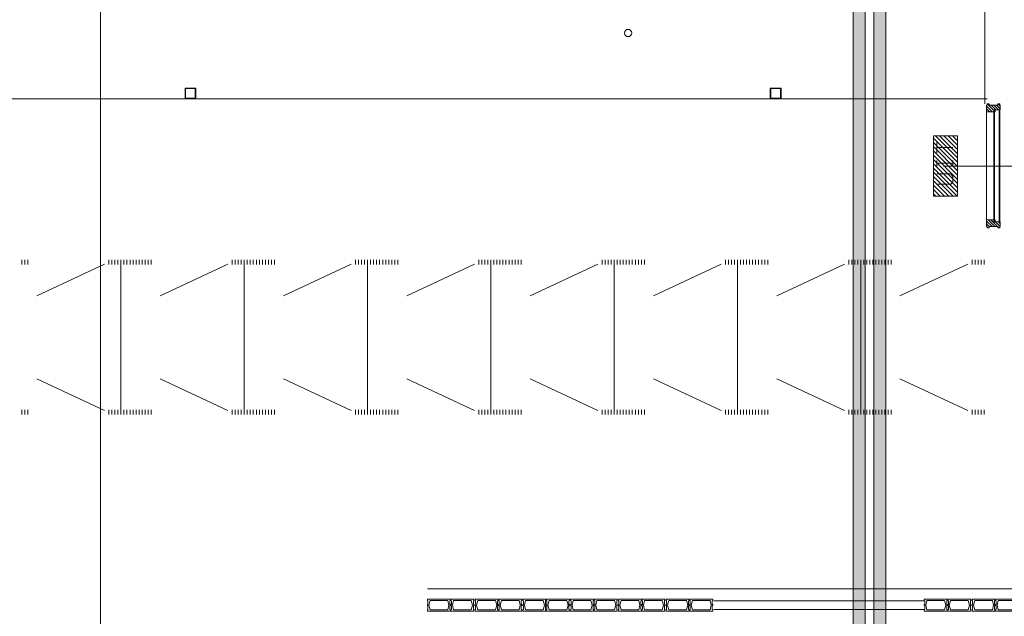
# Model space of a CAD drawing. Header units: millimetres. Extents: x -117530 to 51532, y -61772 to 24900.
# Tile 65 of 175: x -65138 to -56993, y -14892 to -9960. Entities that reach past the tile are written whole.
import ezdxf

# ---------------------------------------------------------------- set-up
doc = ezdxf.new("R2010")
doc.units = ezdxf.units.MM
doc.header["$LTSCALE"] = 254
doc.layers.get('0').update_dxf_attribs({"lineweight": 0})
for name, color, linetype, lineweight in [('HATCH_REACTORS', 7, 'Continuous', 0), ('LAYER21', 7, 'Continuous', 0), ('LAYER28', 7, 'Continuous', 0), ('LAYER31', 7, 'Continuous', 0), ('LAYER32', 7, 'Continuous', 0), ('LAYER49', 7, 'Continuous', 0), ('LAYER52', 7, 'Continuous', 0), ('LAYER63', 7, 'Continuous', 0)]:
    doc.layers.add(name, color=color, linetype=linetype, lineweight=lineweight)
pattern_1 = [(135, (11.314, 11.314), (11.3137, 11.3137), [])]
pattern_2 = [(135, (0.05657, 0.05657), (0.05656854, 0.05656854), [])]

# ---------------------------------------------------------------- blocks, each defined once
blk = doc.blocks.new('X21F5')
at = {"layer": 'LAYER21', "color": 4, "linetype": 'Continuous', "lineweight": 0, "flags": 128}
for points in [[(0, -50), (190, -50), (190, -38), (186, -36), (186, -6), (190, -4), (190, 4), (186, 6), (186, 36), (190, 38), (190, 50), (0, 50), (0, 38), (4, 36), (4, 6), (0, 4), (0, -4), (4, -6), (4, -36), (0, -38), (0, -50)], [(22, -38), (168, -38), (178, 0), (168, 38), (22, 38), (12, 0), (22, -38)]]:
    blk.add_lwpolyline(points, dxfattribs=at)
blk = doc.blocks.new('LXF---BH')
at = {"layer": 'LAYER32', "linetype": 'Continuous', "lineweight": 0}
h = blk.add_hatch(dxfattribs=at)
h.set_pattern_fill('ARKEY_normaala_23', style=0, pattern_type=2)
h.set_pattern_definition(pattern_1)
h.paths.add_polyline_path([(12, 114), (67, 114), (67, 43), (50, 43), (50, 0), (12, 0), (12, 5), (0, 5), (0, 21), (12, 21), (12, 93), (0, 93), (0, 109), (12, 109)])
at = {"layer": 'LAYER32', "color": 17, "linetype": 'Continuous', "lineweight": 0, "flags": 128}
blk.add_lwpolyline([(12, 114), (67, 114), (67, 43), (50, 43), (50, 0), (12, 0), (12, 5), (0, 5), (0, 21), (12, 21), (12, 93), (0, 93), (0, 109), (12, 109), (12, 114)], close=True, dxfattribs=at)
blk = doc.blocks.new('RXF---BH')
at = {"layer": 'LAYER32', "linetype": 'Continuous', "lineweight": 0}
h = blk.add_hatch(dxfattribs=at)
h.set_pattern_fill('ARKEY_normaala_23', style=0, pattern_type=2)
h.set_pattern_definition(pattern_1)
h.paths.add_polyline_path([(-12, 114), (-67, 114), (-67, 43), (-50, 43), (-50, 0), (-12, 0), (-12, 5), (0, 5), (0, 21), (-12, 21), (-12, 93), (0, 93), (0, 109), (-12, 109)])
at = {"layer": 'LAYER32', "color": 17, "linetype": 'Continuous', "lineweight": 0, "flags": 128}
blk.add_lwpolyline([(-12, 114), (-67, 114), (-67, 43), (-50, 43), (-50, 0), (-12, 0), (-12, 5), (0, 5), (0, 21), (-12, 21), (-12, 93), (0, 93), (0, 109), (-12, 109), (-12, 114)], close=True, dxfattribs=at)
blk = doc.blocks.new('KK090')
at = {"layer": 'HATCH_REACTORS', "linetype": 'Continuous', "lineweight": 0}
h = blk.add_hatch(dxfattribs=at)
h.set_pattern_fill('ARKEY_normaala_30', style=0, pattern_type=2)
h.set_pattern_definition(pattern_2)
edge = h.paths.add_edge_path()
edge.add_arc((-41, 41), 4.05, 89.99827, 179.99828, ccw=False)
edge.add_line((-41, 45), (-41, 40))
edge.add_arc((-41, 41), 0.95, 270.00736, 360.00736)
edge.add_line((-40, 40.9), (-45, 40.9))
for points in [[(-45, -41), (-45, 40.9), (-40, 40.9), (-40, -41)], [(-41, 45), (0, 45), (0, 40), (-41, 40)], [(0, 45), (40.9, 45), (40.9, 40), (0, 40)], [(45, 40.9), (45, -41), (40, -41), (40, 40.9)], [(40.9, -45), (-41, -45), (-41, -40), (40.9, -40)]]:
    blk.add_hatch(color=7, dxfattribs=at).paths.add_polyline_path(points)
h = blk.add_hatch(dxfattribs=at)
h.set_pattern_fill('ARKEY_normaala_30', style=0, pattern_type=2)
h.set_pattern_definition(pattern_2)
edge = h.paths.add_edge_path()
edge.add_arc((41, 41), 4.05, 0.00172, 90.00173, ccw=False)
edge.add_line((45, 40.9), (40, 40.9))
edge.add_arc((40, 40), 0.929, 91.29884, 225.64941)
edge.add_arc((40, 40), 0.929, 225.64941, 359.99998)
edge.add_line((40.9, 40), (40.9, 45))
h = blk.add_hatch(dxfattribs=at)
h.set_pattern_fill('ARKEY_normaala_30', style=0, pattern_type=2)
h.set_pattern_definition(pattern_2)
edge = h.paths.add_edge_path()
edge.add_arc((-41, -41), 4.05, 180.00172, 270.00173, ccw=False)
edge.add_line((-45, -41), (-40, -41))
edge.add_arc((-40, -40), 0.972, 268.70116, 404.35059)
edge.add_arc((-40, -40), 0.972, 44.35059, 180.00002)
edge.add_line((-41, -40), (-41, -45))
h = blk.add_hatch(dxfattribs=at)
h.set_pattern_fill('ARKEY_normaala_30', style=0, pattern_type=2)
h.set_pattern_definition(pattern_2)
edge = h.paths.add_edge_path()
edge.add_arc((41, -41), 4.05, 269.99827, 359.99828, ccw=False)
edge.add_line((40.9, -45), (40.9, -40))
edge.add_arc((41, -41), 0.95, 90.00736, 180.00736)
edge.add_line((40, -41), (45, -41))
at = {"layer": 'HATCH_REACTORS', "color": 1, "lineweight": 0}
for points in [[(-45, 40.9, -0.414214), (-41, 45), (-41, 40, 0.414214), (-40, 40.9)], [(40.9, 45, -0.414214), (45, 40.9), (40, 40.9, 0.664088), (39.4, 39.3, 0.664088), (40.9, 40)], [(-41, -45, -0.414214), (-45, -41), (-40, -41, 0.672285), (-39.3, -39.3, 0.672285), (-41, -40)], [(45, -41, -0.414214), (40.9, -45), (40.9, -40, 0.414214), (40, -41)]]:
    blk.add_lwpolyline(points, format="xyb", close=True, dxfattribs=at)
at = {"layer": 'HATCH_REACTORS', "color": 1, "lineweight": 0, "flags": 128}
for points in [[(-45, -41), (-45, 40.9), (-40, 40.9), (-40, -41)], [(-41, 45), (0, 45), (0, 40), (-41, 40)], [(0, 45), (40.9, 45), (40.9, 40), (0, 40)], [(45, 40.9), (45, -41), (40, -41), (40, 40.9)], [(40.9, -45), (-41, -45), (-41, -40), (40.9, -40)]]:
    blk.add_lwpolyline(points, close=True, dxfattribs=at)
at = {"layer": 'LAYER28', "color": 4, "linetype": 'Continuous', "lineweight": 0}
for points in [[(0, 45), (40.9, 45, -0.414214), (45, 40.9), (45, -41, -0.414214), (40.9, -45), (-41, -45, -0.414214), (-45, -41), (-45, 40.9, -0.414214), (-41, 45), (0, 45)], [(0, 40), (40.9, 40, -0.664088), (39.4, 39.3, -0.664088), (40, 40.9), (40, -41, -0.414214), (40.9, -40), (-41, -40, -0.672285), (-39.3, -39.3, -0.672285), (-40, -41), (-40, 40.9, -0.414214), (-41, 40), (0, 40)]]:
    blk.add_lwpolyline(points, format="xyb", dxfattribs=at)
blk = doc.blocks.new('X63G22')
at = {"layer": 'HATCH_REACTORS', "linetype": 'Continuous', "lineweight": 0}
h = blk.add_hatch(dxfattribs=at)
h.set_pattern_fill('ARKEY_normaala_7', style=0, pattern_type=2)
h.set_pattern_definition([(45, (17.678, -17.678), (17.6777, -17.6777), [])])
h.paths.add_polyline_path([(0, 0), (0, 200), (500, 200), (500, 0)])
at = {"layer": 'HATCH_REACTORS', "color": 1, "lineweight": 0, "flags": 128}
blk.add_lwpolyline([(0, 0), (0, 200), (500, 200), (500, 0)], close=True, dxfattribs=at)
at = {"layer": 'LAYER63', "color": 1, "linetype": 'Continuous', "lineweight": 0}
for p, q in [((250, 170), (295, 170)), ((272.5, 170), (272.5, 40)), ((360, 170), (445, 170)), ((402.5, 170), (402.5, 40)), ((250, 40), (295, 40))]:
    blk.add_line(p, q, dxfattribs=at)
at = {"layer": 'LAYER63', "color": 4, "linetype": 'Continuous', "lineweight": 0, "flags": 128}
blk.add_lwpolyline([(0, 0), (0, 200), (500, 200), (500, 0)], close=True, dxfattribs=at)
at = {"layer": 'LAYER63', "color": 1, "linetype": 'Continuous', "lineweight": 0, "flags": 128}
blk.add_lwpolyline([(100, 170), (100, 55), (120, 40), (165, 40), (185, 55), (185, 170)], dxfattribs=at)

msp = doc.modelspace()

# ---------------------------------------------------------------- hatches: boundary and pattern name
at = {"layer": 'HATCH_REACTORS', "linetype": 'Continuous', "lineweight": 0}
for points in [[(-58243.2, -40062.1), (-58243.2, -1302.1), (-58143.2, -1302.1), (-58143.2, -40062.1)], [(-58073.2, -40062.1), (-58073.2, -1302.1), (-57973.2, -1302.1), (-57973.2, -40062.1)]]:
    msp.add_hatch(color=7, dxfattribs=at).paths.add_polyline_path(points)

# ---------------------------------------------------------------- linework, layer by layer
at = {"color": 3, "linetype": 'Continuous', "lineweight": 0, "flags": 128}
msp.add_lwpolyline([(-64468.2, 15727.9), (51531.8, 15727.9), (51531.8, -61772.1), (-64468.2, -61772.1)], close=True, dxfattribs=at)
at = {"layer": 'HATCH_REACTORS', "color": 2, "lineweight": 0, "flags": 128}
for points in [[(-58243.2, -40062.1), (-58243.2, -1302.1), (-58143.2, -1302.1), (-58143.2, -40062.1)], [(-58073.2, -40062.1), (-58073.2, -1302.1), (-57973.2, -1302.1), (-57973.2, -40062.1)]]:
    msp.add_lwpolyline(points, close=True, dxfattribs=at)
at = {"layer": 'LAYER21', "color": 2, "linetype": 'Continuous', "lineweight": 0}
for p, q in [((-57155, -10655, -28800), (-57155, -8067, -28800)), ((-65665, -10615, -28800), (-57135, -10615, -28800)), ((-65120, -11945, -28800), (-65120, -11985, -28800)), ((-65095, -11945, -28800), (-65095, -11985, -28800)), ((-65070, -11945, -28800), (-65070, -11985, -28800)), ((-64400, -11945, -28800), (-64400, -11985, -28800)), ((-64375, -11945, -28800), (-64375, -11985, -28800)), ((-64350, -11945, -28800), (-64350, -11985, -28800)), ((-64325, -11945, -28800), (-64325, -11985, -28800)), ((-64300, -11945, -28800), (-64300, -13225, -28800)), ((-64275, -11945, -28800), (-64275, -11985, -28800)), ((-64250, -11945, -28800), (-64250, -11985, -28800)), ((-64225, -11945, -28800), (-64225, -11985, -28800)), ((-64200, -11945, -28800), (-64200, -11985, -28800)), ((-64175, -11945, -28800), (-64175, -11985, -28800)), ((-64150, -11945, -28800), (-64150, -11985, -28800)), ((-64125, -11945, -28800), (-64125, -11985, -28800)), ((-64100, -11945, -28800), (-64100, -11985, -28800)), ((-64075, -11945, -28800), (-64075, -11985, -28800)), ((-64050, -11945, -28800), (-64050, -11985, -28800)), ((-63380, -11945, -28800), (-63380, -11985, -28800)), ((-63355, -11945, -28800), (-63355, -11985, -28800)), ((-63330, -11945, -28800), (-63330, -11985, -28800)), ((-63305, -11945, -28800), (-63305, -11985, -28800)), ((-63280, -11945, -28800), (-63280, -13225, -28800)), ((-63255, -11945, -28800), (-63255, -11985, -28800)), ((-63230, -11945, -28800), (-63230, -11985, -28800)), ((-63205, -11945, -28800), (-63205, -11985, -28800)), ((-63180, -11945, -28800), (-63180, -11985, -28800)), ((-63155, -11945, -28800), (-63155, -11985, -28800)), ((-63130, -11945, -28800), (-63130, -11985, -28800)), ((-63105, -11945, -28800), (-63105, -11985, -28800)), ((-63080, -11945, -28800), (-63080, -11985, -28800)), ((-63055, -11945, -28800), (-63055, -11985, -28800)), ((-63030, -11945, -28800), (-63030, -11985, -28800)), ((-62360, -11945, -28800), (-62360, -11985, -28800)), ((-62335, -11945, -28800), (-62335, -11985, -28800)), ((-62310, -11945, -28800), (-62310, -11985, -28800)), ((-62285, -11945, -28800), (-62285, -11985, -28800)), ((-62260, -11945, -28800), (-62260, -13225, -28800)), ((-62235, -11945, -28800), (-62235, -11985, -28800)), ((-62210, -11945, -28800), (-62210, -11985, -28800)), ((-62185, -11945, -28800), (-62185, -11985, -28800)), ((-62160, -11945, -28800), (-62160, -11985, -28800)), ((-62135, -11945, -28800), (-62135, -11985, -28800)), ((-62110, -11945, -28800), (-62110, -11985, -28800)), ((-62085, -11945, -28800), (-62085, -11985, -28800)), ((-62060, -11945, -28800), (-62060, -11985, -28800)), ((-62035, -11945, -28800), (-62035, -11985, -28800)), ((-62010, -11945, -28800), (-62010, -11985, -28800)), ((-61340, -11945, -28800), (-61340, -11985, -28800)), ((-61315, -11945, -28800), (-61315, -11985, -28800)), ((-61290, -11945, -28800), (-61290, -11985, -28800)), ((-61265, -11945, -28800), (-61265, -11985, -28800)), ((-61240, -11945, -28800), (-61240, -13225, -28800)), ((-61215, -11945, -28800), (-61215, -11985, -28800)), ((-61190, -11945, -28800), (-61190, -11985, -28800)), ((-61165, -11945, -28800), (-61165, -11985, -28800)), ((-61140, -11945, -28800), (-61140, -11985, -28800)), ((-61115, -11945, -28800), (-61115, -11985, -28800)), ((-61090, -11945, -28800), (-61090, -11985, -28800)), ((-61065, -11945, -28800), (-61065, -11985, -28800)), ((-61040, -11945, -28800), (-61040, -11985, -28800)), ((-61015, -11945, -28800), (-61015, -11985, -28800)), ((-60990, -11945, -28800), (-60990, -11985, -28800)), ((-60320, -11945, -28800), (-60320, -11985, -28800)), ((-60295, -11945, -28800), (-60295, -11985, -28800)), ((-60270, -11945, -28800), (-60270, -11985, -28800)), ((-60245, -11945, -28800), (-60245, -11985, -28800)), ((-60220, -11945, -28800), (-60220, -13225, -28800)), ((-60195, -11945, -28800), (-60195, -11985, -28800)), ((-60170, -11945, -28800), (-60170, -11985, -28800)), ((-60145, -11945, -28800), (-60145, -11985, -28800)), ((-60120, -11945, -28800), (-60120, -11985, -28800)), ((-60095, -11945, -28800), (-60095, -11985, -28800)), ((-60070, -11945, -28800), (-60070, -11985, -28800)), ((-60045, -11945, -28800), (-60045, -11985, -28800)), ((-60020, -11945, -28800), (-60020, -11985, -28800)), ((-59995, -11945, -28800), (-59995, -11985, -28800)), ((-59970, -11945, -28800), (-59970, -11985, -28800)), ((-59300, -11945, -28800), (-59300, -11985, -28800)), ((-59275, -11945, -28800), (-59275, -11985, -28800)), ((-59250, -11945, -28800), (-59250, -11985, -28800)), ((-59225, -11945, -28800), (-59225, -11985, -28800)), ((-59200, -11945, -28800), (-59200, -13225, -28800)), ((-59175, -11945, -28800), (-59175, -11985, -28800)), ((-59150, -11945, -28800), (-59150, -11985, -28800)), ((-59125, -11945, -28800), (-59125, -11985, -28800)), ((-59100, -11945, -28800), (-59100, -11985, -28800)), ((-59075, -11945, -28800), (-59075, -11985, -28800)), ((-59050, -11945, -28800), (-59050, -11985, -28800)), ((-59025, -11945, -28800), (-59025, -11985, -28800)), ((-59000, -11945, -28800), (-59000, -11985, -28800)), ((-58975, -11945, -28800), (-58975, -11985, -28800)), ((-58950, -11945, -28800), (-58950, -11985, -28800)), ((-58280, -11945, -28800), (-58280, -11985, -28800)), ((-58255, -11945, -28800), (-58255, -11985, -28800)), ((-58230, -11945, -28800), (-58230, -11985, -28800)), ((-58205, -11945, -28800), (-58205, -11985, -28800)), ((-58180, -11945, -28800), (-58180, -13225, -28800)), ((-58155, -11945, -28800), (-58155, -11985, -28800)), ((-58130, -11945, -28800), (-58130, -11985, -28800)), ((-58105, -11945, -28800), (-58105, -11985, -28800)), ((-58080, -11945, -28800), (-58080, -11985, -28800)), ((-58055, -11945, -28800), (-58055, -11985, -28800)), ((-58030, -11945, -28800), (-58030, -11985, -28800)), ((-58005, -11945, -28800), (-58005, -11985, -28800)), ((-57980, -11945, -28800), (-57980, -11985, -28800)), ((-57955, -11945, -28800), (-57955, -11985, -28800)), ((-57930, -11945, -28800), (-57930, -11985, -28800)), ((-57260, -11945, -28800), (-57260, -11985, -28800)), ((-57235, -11945, -28800), (-57235, -11985, -28800)), ((-57210, -11945, -28800), (-57210, -11985, -28800)), ((-57185, -11945, -28800), (-57185, -11985, -28800)), ((-57160, -11945, -28800), (-57160, -11985, -28800)), ((-64435, -11980, -28800), (-64995.9, -12241.9, -28800)), ((-63415, -11980, -28800), (-63975.9, -12241.9, -28800)), ((-62395, -11980, -28800), (-62955.9, -12241.9, -28800)), ((-61375, -11980, -28800), (-61935.9, -12241.9, -28800)), ((-60355, -11980, -28800), (-60915.9, -12241.9, -28800)), ((-59335, -11980, -28800), (-59895.9, -12241.9, -28800)), ((-58315, -11980, -28800), (-58875.9, -12241.9, -28800)), ((-57295, -11980, -28800), (-57855.9, -12241.9, -28800)), ((-64435, -13190, -28800), (-64995.9, -12928.1, -28800)), ((-63415, -13190, -28800), (-63975.9, -12928.1, -28800)), ((-62395, -13190, -28800), (-62955.9, -12928.1, -28800)), ((-61375, -13190, -28800), (-61935.9, -12928.1, -28800)), ((-60355, -13190, -28800), (-60915.9, -12928.1, -28800)), ((-59335, -13190, -28800), (-59895.9, -12928.1, -28800)), ((-58315, -13190, -28800), (-58875.9, -12928.1, -28800)), ((-57295, -13190, -28800), (-57855.9, -12928.1, -28800)), ((-65120, -13185, -28800), (-65120, -13225, -28800)), ((-65095, -13185, -28800), (-65095, -13225, -28800)), ((-65070, -13185, -28800), (-65070, -13225, -28800)), ((-64400, -13185, -28800), (-64400, -13225, -28800)), ((-64375, -13185, -28800), (-64375, -13225, -28800)), ((-64350, -13185, -28800), (-64350, -13225, -28800)), ((-64325, -13185, -28800), (-64325, -13225, -28800)), ((-64275, -13185, -28800), (-64275, -13225, -28800)), ((-64250, -13185, -28800), (-64250, -13225, -28800)), ((-64225, -13185, -28800), (-64225, -13225, -28800)), ((-64200, -13185, -28800), (-64200, -13225, -28800)), ((-64175, -13185, -28800), (-64175, -13225, -28800)), ((-64150, -13185, -28800), (-64150, -13225, -28800)), ((-64125, -13185, -28800), (-64125, -13225, -28800)), ((-64100, -13185, -28800), (-64100, -13225, -28800)), ((-64075, -13185, -28800), (-64075, -13225, -28800)), ((-64050, -13185, -28800), (-64050, -13225, -28800)), ((-63380, -13185, -28800), (-63380, -13225, -28800)), ((-63355, -13185, -28800), (-63355, -13225, -28800)), ((-63330, -13185, -28800), (-63330, -13225, -28800)), ((-63305, -13185, -28800), (-63305, -13225, -28800)), ((-63255, -13185, -28800), (-63255, -13225, -28800)), ((-63230, -13185, -28800), (-63230, -13225, -28800)), ((-63205, -13185, -28800), (-63205, -13225, -28800)), ((-63180, -13185, -28800), (-63180, -13225, -28800)), ((-63155, -13185, -28800), (-63155, -13225, -28800)), ((-63130, -13185, -28800), (-63130, -13225, -28800)), ((-63105, -13185, -28800), (-63105, -13225, -28800)), ((-63080, -13185, -28800), (-63080, -13225, -28800)), ((-63055, -13185, -28800), (-63055, -13225, -28800)), ((-63030, -13185, -28800), (-63030, -13225, -28800)), ((-62360, -13185, -28800), (-62360, -13225, -28800)), ((-62335, -13185, -28800), (-62335, -13225, -28800)), ((-62310, -13185, -28800), (-62310, -13225, -28800)), ((-62285, -13185, -28800), (-62285, -13225, -28800)), ((-62235, -13185, -28800), (-62235, -13225, -28800)), ((-62210, -13185, -28800), (-62210, -13225, -28800)), ((-62185, -13185, -28800), (-62185, -13225, -28800)), ((-62160, -13185, -28800), (-62160, -13225, -28800)), ((-62135, -13185, -28800), (-62135, -13225, -28800)), ((-62110, -13185, -28800), (-62110, -13225, -28800)), ((-62085, -13185, -28800), (-62085, -13225, -28800)), ((-62060, -13185, -28800), (-62060, -13225, -28800)), ((-62035, -13185, -28800), (-62035, -13225, -28800)), ((-62010, -13185, -28800), (-62010, -13225, -28800)), ((-61340, -13185, -28800), (-61340, -13225, -28800)), ((-61315, -13185, -28800), (-61315, -13225, -28800)), ((-61290, -13185, -28800), (-61290, -13225, -28800)), ((-61265, -13185, -28800), (-61265, -13225, -28800)), ((-61215, -13185, -28800), (-61215, -13225, -28800)), ((-61190, -13185, -28800), (-61190, -13225, -28800)), ((-61165, -13185, -28800), (-61165, -13225, -28800)), ((-61140, -13185, -28800), (-61140, -13225, -28800)), ((-61115, -13185, -28800), (-61115, -13225, -28800)), ((-61090, -13185, -28800), (-61090, -13225, -28800)), ((-61065, -13185, -28800), (-61065, -13225, -28800)), ((-61040, -13185, -28800), (-61040, -13225, -28800)), ((-61015, -13185, -28800), (-61015, -13225, -28800)), ((-60990, -13185, -28800), (-60990, -13225, -28800)), ((-60320, -13185, -28800), (-60320, -13225, -28800)), ((-60295, -13185, -28800), (-60295, -13225, -28800)), ((-60270, -13185, -28800), (-60270, -13225, -28800)), ((-60245, -13185, -28800), (-60245, -13225, -28800)), ((-60195, -13185, -28800), (-60195, -13225, -28800)), ((-60170, -13185, -28800), (-60170, -13225, -28800)), ((-60145, -13185, -28800), (-60145, -13225, -28800)), ((-60120, -13185, -28800), (-60120, -13225, -28800)), ((-60095, -13185, -28800), (-60095, -13225, -28800)), ((-60070, -13185, -28800), (-60070, -13225, -28800)), ((-60045, -13185, -28800), (-60045, -13225, -28800)), ((-60020, -13185, -28800), (-60020, -13225, -28800)), ((-59995, -13185, -28800), (-59995, -13225, -28800)), ((-59970, -13185, -28800), (-59970, -13225, -28800)), ((-59300, -13185, -28800), (-59300, -13225, -28800)), ((-59275, -13185, -28800), (-59275, -13225, -28800)), ((-59250, -13185, -28800), (-59250, -13225, -28800)), ((-59225, -13185, -28800), (-59225, -13225, -28800)), ((-59175, -13185, -28800), (-59175, -13225, -28800)), ((-59150, -13185, -28800), (-59150, -13225, -28800)), ((-59125, -13185, -28800), (-59125, -13225, -28800)), ((-59100, -13185, -28800), (-59100, -13225, -28800)), ((-59075, -13185, -28800), (-59075, -13225, -28800)), ((-59050, -13185, -28800), (-59050, -13225, -28800)), ((-59025, -13185, -28800), (-59025, -13225, -28800)), ((-59000, -13185, -28800), (-59000, -13225, -28800)), ((-58975, -13185, -28800), (-58975, -13225, -28800)), ((-58950, -13185, -28800), (-58950, -13225, -28800)), ((-58280, -13185, -28800), (-58280, -13225, -28800)), ((-58255, -13185, -28800), (-58255, -13225, -28800)), ((-58230, -13185, -28800), (-58230, -13225, -28800)), ((-58205, -13185, -28800), (-58205, -13225, -28800)), ((-58155, -13185, -28800), (-58155, -13225, -28800)), ((-58130, -13185, -28800), (-58130, -13225, -28800)), ((-58105, -13185, -28800), (-58105, -13225, -28800)), ((-58080, -13185, -28800), (-58080, -13225, -28800)), ((-58055, -13185, -28800), (-58055, -13225, -28800)), ((-58030, -13185, -28800), (-58030, -13225, -28800)), ((-58005, -13185, -28800), (-58005, -13225, -28800)), ((-57980, -13185, -28800), (-57980, -13225, -28800)), ((-57955, -13185, -28800), (-57955, -13225, -28800)), ((-57930, -13185, -28800), (-57930, -13225, -28800)), ((-57260, -13185, -28800), (-57260, -13225, -28800)), ((-57235, -13185, -28800), (-57235, -13225, -28800)), ((-57210, -13185, -28800), (-57210, -13225, -28800)), ((-57185, -13185, -28800), (-57185, -13225, -28800)), ((-57160, -13185, -28800), (-57160, -13225, -28800)), ((-59395, -14665, -28800), (-61765, -14665, -28800)), ((-57655, -14665, -28800), (-59395, -14665, -28800)), ((-55285, -14665, -28800), (-57655, -14665, -28800)), ((-57655, -14765, -28800), (-59395, -14765, -28800)), ((-57655, -14835, -28800), (-59395, -14835, -28800))]:
    msp.add_line(p, q, dxfattribs=at)
at = {"layer": 'LAYER31', "color": 2, "linetype": 'Continuous', "lineweight": 0}
for p, q in [((-57140, -10720, -28800), (-57140, -11616, -28800)), ((-57075, -10705, -28800), (-57081, -10705, -28800)), ((-57080, -10705, -28800), (-57080, -11635, -28800)), ((-57035, -10705, -28800), (-57075, -10705, -28800)), ((-57030, -10705, -28800), (-57030, -11635, -28800)), ((-57075, -11635, -28800), (-57081, -11635, -28800)), ((-57035, -11630, -28800), (-57075, -11630, -28800))]:
    msp.add_line(p, q, dxfattribs=at)
at = {"layer": 'LAYER32', "color": 2, "linetype": 'Continuous', "lineweight": 0}
msp.add_line((-57495, -11170, -28800), (-56679.2, -11170, -28800), dxfattribs=at)
at = {"layer": 'LAYER49', "color": 2, "linetype": 'Continuous', "lineweight": 0}
for p, q in [((-57075, -10705, -28800), (-57075, -11631, -28800)), ((-57035, -10705, -28800), (-57035, -11631, -28800))]:
    msp.add_line(p, q, dxfattribs=at)
at = {"layer": 'LAYER52', "color": 2, "linetype": 'Continuous', "lineweight": 0}
msp.add_circle((-60105, -10070, -28800), 30, dxfattribs=at)

# ---------------------------------------------------------------- block references
at = {"layer": 'LAYER21', "color": 2}
for p in [(-61765, -14800, -28800), (-61570, -14800, -28800), (-61370, -14800, -28800), (-61175, -14800, -28800), (-60975, -14800, -28800), (-60780, -14800, -28800), (-60580, -14800, -28800), (-60385, -14800, -28800), (-60185, -14800, -28800), (-59990, -14800, -28800), (-59790, -14800, -28800), (-59595, -14800, -28800), (-57655, -14800, -28800), (-57460, -14800, -28800), (-57260, -14800, -28800), (-57065, -14800, -28800)]:
    msp.add_blockref('X21F5', p, dxfattribs=at)
at = {"layer": 'LAYER28', "color": 2}
for p in [(-63725, -10570, -28800), (-58885, -10570, -28800)]:
    msp.add_blockref('KK090', p, dxfattribs=at)
at = {"layer": 'LAYER32', "color": 2, "xscale": -1, "rotation": 90}
for name, p in [('LXF---BH', (-57026, -10655, -28800)), ('RXF---BH', (-57026, -11682, -28800))]:
    msp.add_blockref(name, p, dxfattribs=at)
at = {"layer": 'LAYER63', "color": 2, "rotation": 90}
msp.add_blockref('X63G22', (-57380, -11420, -28800), dxfattribs=at)

doc.saveas('drawing.dxf')
